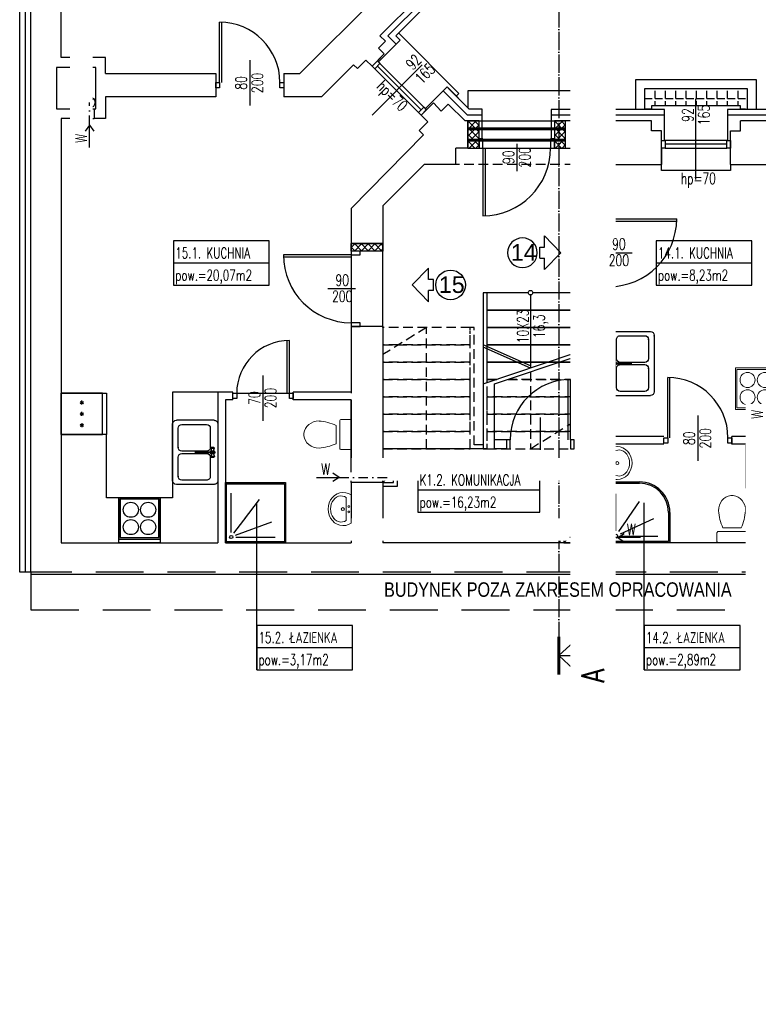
# Model space of a CAD drawing. Header units: inches. Extents: x -23201 to -18535, y -9985 to 4139.
# Tile 3 of 25: x -23187 to -22207, y -6056 to -4749. Entities that reach past the tile are written whole.
import ezdxf
from ezdxf.enums import TextEntityAlignment as Align

# ---------------------------------------------------------------- set-up
doc = ezdxf.new("R2010")
doc.units = ezdxf.units.IN
doc.header["$MEASUREMENT"] = 0
for name, pattern in [('ACAD_ISO02W100', [15, 12, -3]), ('ACAD_ISO04W100', [30, 24, -3, 0, -3]), ('DASHDOT', [25.4, 12.7, -6.35, 0, -6.35]), ('DASHED', [19.05, 12.7, -6.35])]:
    doc.linetypes.add(name, pattern=pattern)
doc.layers.get('0').update_dxf_attribs({"color": 252})
for name, color, linetype in [('01 sciana', 252, 'Continuous'), ('04_stolarka_cienka', 252, 'Continuous'), ('11_opisy_tekst', 252, 'Continuous'), ('3-OPISY_SZCZEGÓŁOWE', 252, 'Continuous'), ('___ramka', 252, 'Continuous'), ('__proj_docieplenie', 252, 'BATTING'), ('__proj_ściana', 252, 'Continuous'), ('__wyżej', 252, 'DASHED'), ('__ZAMUROWANIA', 252, 'Continuous'), ('_sciana', 252, 'Continuous'), ('_stolarka', 252, 'Continuous'), ('_szara', 252, 'Continuous'), ('_wypos', 252, 'Continuous'), ('detal', 252, 'Continuous'), ('opisy', 252, 'Continuous'), ('P_kominy', 252, 'Continuous'), ('P_linia przekroju', 252, 'Continuous'), ('P_opis', 252, 'Continuous'), ('P_rynny', 252, 'Continuous'), ('WYPOSAŻENIE', 252, 'Continuous')]:
    doc.layers.add(name, color=color, linetype=linetype)
doc.layers.add('_______PROJ ARANZ', color=252, linetype='Continuous', lineweight=20)
doc.styles.add('OPISY POM_50', font='simplex.shx', dxfattribs={"width": 0.7, "height": 0.13})
doc.styles.get("Standard").update_dxf_attribs({"font": 'arial.ttf'})
doc.linetypes.add('BATTING', pattern='A,0.00254,-2.54,[134,ltypeshp.shx,S=2.54,R=0,X=-2.54,Y=0],-5.08,[134,ltypeshp.shx,S=2.54,R=180,X=2.54,Y=0],-2.54', length=10.16254)

# ---------------------------------------------------------------- blocks, each defined once
blk = doc.blocks.new('A$C234A53C1')
at = {"layer": '11_opisy_tekst'}
for p, q in [((30.59, 27.78), (44.22, 13.89)), ((30.59, 27.78), (30.59, 18.39)), ((26.63, 18.39), (30.59, 18.39)), ((26.63, 18.39), (26.63, 9.39)), ((26.63, 9.39), (30.59, 9.39)), ((30.59, 0), (44.22, 13.89)), ((30.59, 9.39), (30.59, 0))]:
    blk.add_line(p, q, dxfattribs=at)
blk.add_circle((12.3, 13.89), 12.3, dxfattribs=at)
blk = doc.blocks.new('zw$DA6B')
at = {"layer": '_______PROJ ARANZ'}
blk.add_lwpolyline([(5, 55), (5, 0), (0, 0), (0, 55), (60, 55), (60, 0), (5, 0), (5, 0)], dxfattribs=at)
for points in [[(60, 55), (5, 55), (5, 0), (60, 0)], [(58, 53), (7, 53), (7, 2), (58, 2)]]:
    blk.add_lwpolyline(points, close=True, dxfattribs=at)
for centre in [(21, 39), (44, 39), (21, 16), (44, 16)]:
    blk.add_circle(centre, 10, dxfattribs=at)
blk = doc.blocks.new('A$C4C6A02B3')
at = {"lineweight": 13, "flags": 128}
blk.add_lwpolyline([(18, 42.7), (17.7, 46.4), (16.8, 50), (15.3, 53.3), (13.3, 56.3), (10.8, 58.8), (8, 60.7), (4.9, 62.1), (1.7, 62.8), (-1.7, 62.8), (-4.9, 62.1), (-8, 60.7), (-10.8, 58.8), (-13.3, 56.3), (-15.3, 53.3), (-16.8, 50), (-17.7, 46.4), (-18, 42.7)], dxfattribs=at)
at = {"lineweight": 13}
blk.add_lwpolyline([(-20, 2), (-20, 13.2, -0.414214), (-18, 15.2), (18, 15.2, -0.414214), (20, 13.2), (20, 2, -0.414214), (18, 0), (-18, 0, -0.414214)], format="xyb", close=True, dxfattribs=at)
blk.add_lwpolyline([(-12.2, 19.9), (12.2, 19.9)], dxfattribs=at)
for centre, start, end in [((49.8, 47.8), 184.3091, 204.2311), ((-49.8, 47.8), 335.7689, 355.6909)]:
    blk.add_arc(centre, 67.9, start, end, dxfattribs=at)
blk = doc.blocks.new('zw$246F')
for points in [[(45, 0), (0, 0), (0, 90), (90, 90), (90, 45)], [(45, 2), (2, 2), (2, 88), (88, 88), (88, 45)], [(13.3, 72.7), (35.9, 23.5)], [(13.3, 72.7), (35.9, 23.5)], [(16.6, 75.5), (61.2, 44.8)], [(16.6, 75.5), (61.2, 44.8)], [(18, 80), (72.2, 80)], [(18, 80), (72.2, 80)], [(10, 72), (10, 17.8)], [(10, 72), (10, 17.8)]]:
    blk.add_lwpolyline(points)
blk.add_circle((10, 80), 2.77)
blk.add_circle((10, 80), 2.77)
for radius in [43, 45]:
    blk.add_arc((45, 45), radius, 270, 0)
blk = doc.blocks.new('A$C401F7FFA')
at = {"lineweight": 13, "flags": 128}
for points in [[(23.5, 0), (25.8, -4.4), (27.2, -9.1), (27.6, -13.9), (27, -18.7), (25.3, -23.4), (22.7, -27.6), (19.3, -31.3), (15.2, -34.4), (10.5, -36.6), (5.4, -38), (0.1, -38.5), (-5.2, -38), (-10.3, -36.6), (-15, -34.4), (-19.2, -31.3), (-22.6, -27.6), (-25.2, -23.4), (-26.8, -18.7), (-27.4, -13.9), (-27.1, -9.1), (-25.7, -4.4), (-23.3, 0)], [(19.2, -8.4), (20.8, -11.4), (21.7, -14.6), (21.8, -17.9), (21.2, -21.2), (19.8, -24.3), (17.7, -27.2), (15, -29.6), (11.8, -31.6), (8.1, -33.1), (4.2, -34.1), (0.2, -34.4), (-3.9, -34.1), (-7.8, -33.1), (-11.4, -31.6), (-14.6, -29.6), (-17.3, -27.2), (-19.4, -24.3), (-20.8, -21.2), (-21.5, -17.9), (-21.3, -14.6), (-20.5, -11.4), (-18.9, -8.4)]]:
    blk.add_lwpolyline(points, dxfattribs=at)
at = {"lineweight": 13}
for points in [[(23.5, 0), (-23.3, 0)], [(19.2, -8.4), (-18.9, -8.4)]]:
    blk.add_lwpolyline(points, dxfattribs=at)
for centre, radius in [((-4.8, -4), 1.56), ((0, -13.9), 2.54), ((4.1, -4), 1.56)]:
    blk.add_circle(centre, radius, dxfattribs=at)
blk = doc.blocks.new('zw$2181')
at = {"layer": '_wypos'}
for points in [[(0, 0), (0, 80), (80, 80), (80, 0)], [(1.6, 1.6), (1.6, 78.4), (78.4, 78.4), (78.4, 1.6)]]:
    blk.add_lwpolyline(points, close=True, dxfattribs=at)
at = {"layer": 'WYPOSAŻENIE'}
for points in [[(7.8, 14), (7.8, 66.1)], [(7.8, 14), (7.8, 66.1)], [(11.3, 12.9), (45.2, 57.6)], [(11.3, 12.9), (45.2, 57.6)], [(13.4, 10.4), (61.7, 27.9)], [(13.4, 10.4), (61.7, 27.9)], [(14, 7.8), (66.1, 7.8)], [(14, 7.8), (66.1, 7.8)]]:
    blk.add_lwpolyline(points, dxfattribs=at)
blk.add_circle((7.8, 7.8), 2.15, dxfattribs=at)
blk.add_circle((7.8, 7.8), 2.15, dxfattribs=at)
blk = doc.blocks.new('zlew')
at = {"linetype": 'Continuous'}
for p, q in [((2474.8, -3771.2), (2474.8, -3846.2)), ((2479.8, -3766.2), (2529.8, -3766.2)), ((2522.5, -3771.7), (2489.8, -3771.7)), ((2534.8, -3846.2), (2534.8, -3771.2)), ((2484.8, -3776.7), (2484.8, -3802.2)), ((2527.5, -3802.2), (2527.5, -3776.7)), ((2480.3, -3801.9), (2480, -3802.1)), ((2480.8, -3801.7), (2480.3, -3801.9)), ((2481.5, -3801.7), (2480.8, -3801.7)), ((2482.2, -3801.7), (2481.5, -3801.7)), ((2482.8, -3801.7), (2482.2, -3801.7)), ((2483.4, -3801.9), (2482.8, -3801.7)), ((2483.7, -3802.1), (2483.4, -3801.9)), ((2479.6, -3802.6), (2479.4, -3802.9)), ((2479.4, -3802.9), (2479.6, -3803.2)), ((2480.6, -3806.6), (2479.4, -3802.9)), ((2480.6, -3810.7), (2479.4, -3814.4)), ((2479.6, -3814.1), (2479.4, -3814.4)), ((2479.4, -3814.4), (2479.6, -3814.7)), ((2479.6, -3802.6), (2480, -3802.1)), ((2479.6, -3803.2), (2480, -3803.4)), ((2480, -3813.9), (2479.6, -3814.1)), ((2479.6, -3814.7), (2480, -3815.2)), ((2480, -3802.1), (2479.8, -3802.3)), ((2479.8, -3802.3), (2480, -3802.6)), ((2480, -3814.7), (2479.8, -3815)), ((2479.8, -3815), (2480, -3815.2)), ((2480, -3802.6), (2480.3, -3802.8)), ((2480, -3803.4), (2480.6, -3803.6)), ((2480.6, -3813.7), (2480, -3813.9)), ((2480.3, -3814.5), (2480, -3814.7)), ((2480.2, -3808.1), (2480.1, -3808.7)), ((2480.1, -3808.7), (2480.2, -3809.2)), ((2480.5, -3807.6), (2480.2, -3808.1)), ((2480.3, -3808.1), (2480.2, -3808.7)), ((2480.2, -3808.7), (2480.3, -3809.2)), ((2480.2, -3809.2), (2480.5, -3809.7)), ((2480.3, -3802.8), (2480.8, -3802.9)), ((2480.6, -3807.6), (2480.3, -3808.1)), ((2480.3, -3809.2), (2480.6, -3809.7)), ((2480.8, -3814.4), (2480.3, -3814.5)), ((2481, -3807.2), (2480.5, -3807.6)), ((2480.5, -3809.7), (2481, -3810.1)), ((2480.6, -3803.6), (2481.4, -3803.7)), ((2481, -3807.3), (2480.6, -3807.6)), ((2480.6, -3809.7), (2481, -3810)), ((2481.4, -3813.6), (2480.6, -3813.7)), ((2480.8, -3802.9), (2481.5, -3803)), ((2480.9, -3808.3), (2480.8, -3808.7)), ((2480.8, -3808.7), (2480.9, -3809)), ((2481.5, -3814.3), (2480.8, -3814.4)), ((2481.1, -3808), (2480.9, -3808.3)), ((2480.9, -3809), (2481.1, -3809.3)), ((2481.5, -3807), (2481, -3807.2)), ((2481.6, -3807.1), (2481, -3807.3)), ((2481.1, -3808.4), (2481, -3808.7)), ((2481, -3808.7), (2481.1, -3808.9)), ((2481, -3810), (2481.6, -3810.2)), ((2481, -3810.1), (2481.5, -3810.3)), ((2481.3, -3807.8), (2481.1, -3808)), ((2481.2, -3808.1), (2481.1, -3808.4)), ((2481.1, -3808.9), (2481.2, -3809.2)), ((2481.1, -3809.3), (2481.3, -3809.5)), ((2481.4, -3808), (2481.2, -3808.1)), ((2481.2, -3809.2), (2481.4, -3809.3)), ((2481.7, -3807.7), (2481.3, -3807.8)), ((2481.3, -3809.5), (2481.7, -3809.6)), ((2481.4, -3803.7), (2482.2, -3803.7)), ((2481.7, -3807.9), (2481.4, -3808)), ((2481.4, -3809.3), (2481.7, -3809.4)), ((2482.2, -3813.6), (2481.4, -3813.6)), ((2481.5, -3803), (2482.2, -3803)), ((2482.1, -3807), (2481.5, -3807)), ((2481.5, -3810.3), (2482.1, -3810.3)), ((2482.2, -3814.3), (2481.5, -3814.3)), ((2482.1, -3807.1), (2481.6, -3807.1)), ((2481.6, -3810.2), (2482.1, -3810.2)), ((2482, -3807.7), (2481.7, -3807.7)), ((2502.4, -3807.9), (2481.7, -3807.9)), ((2481.7, -3809.4), (2502.4, -3809.4)), ((2481.7, -3809.6), (2482, -3809.6)), ((2482.3, -3807.8), (2482, -3807.7)), ((2482, -3809.6), (2482.3, -3809.5)), ((2482.7, -3807.2), (2482.1, -3807)), ((2482.6, -3807.3), (2482.1, -3807.1)), ((2482.1, -3810.2), (2482.6, -3810)), ((2482.1, -3810.3), (2482.7, -3810.1)), ((2482.2, -3803), (2482.8, -3802.9)), ((2482.2, -3803.7), (2483, -3803.6)), ((2483, -3813.7), (2482.2, -3813.6)), ((2482.8, -3814.4), (2482.2, -3814.3)), ((2482.4, -3807.9), (2482.3, -3807.8)), ((2482.3, -3809.5), (2482.4, -3809.4)), ((2483.1, -3807.6), (2482.6, -3807.3)), ((2482.6, -3810), (2483.1, -3809.7)), ((2483.1, -3807.6), (2482.7, -3807.2)), ((2482.7, -3810.1), (2483.1, -3809.7)), ((2482.8, -3802.9), (2483.4, -3802.8)), ((2483.4, -3814.5), (2482.8, -3814.4)), ((2483, -3806.6), (2484.2, -3802.9)), ((2483, -3803.6), (2483.7, -3803.4)), ((2483, -3810.7), (2484.2, -3814.4)), ((2483.7, -3813.9), (2483, -3813.7)), ((2483.3, -3807.9), (2483.1, -3807.6)), ((2483.2, -3807.9), (2483.1, -3807.6)), ((2483.1, -3809.7), (2483.3, -3809.4)), ((2483.1, -3809.7), (2483.2, -3809.4)), ((2483.4, -3802.8), (2483.7, -3802.6)), ((2483.7, -3814.7), (2483.4, -3814.5)), ((2483.8, -3802.3), (2483.7, -3802.1)), ((2484.1, -3802.6), (2483.7, -3802.1)), ((2483.7, -3802.6), (2483.8, -3802.3)), ((2483.7, -3803.4), (2484.1, -3803.2)), ((2484.1, -3814.1), (2483.7, -3813.9)), ((2483.8, -3815), (2483.7, -3814.7)), ((2484.1, -3814.7), (2483.7, -3815.2)), ((2483.7, -3815.2), (2483.8, -3815)), ((2484.2, -3802.9), (2484.1, -3802.6)), ((2484.1, -3803.2), (2484.2, -3802.9)), ((2484.2, -3814.4), (2484.1, -3814.1)), ((2484.1, -3814.7), (2484.2, -3814.4)), ((2489.8, -3807.2), (2522.5, -3807.2)), ((2522.5, -3810.2), (2489.8, -3810.2)), ((2502.6, -3807.7), (2502.4, -3807.9)), ((2502.4, -3809.4), (2502.6, -3809.6)), ((2502.9, -3807.6), (2502.6, -3807.7)), ((2502.6, -3809.6), (2502.9, -3809.7)), ((2503.3, -3807.6), (2502.9, -3807.6)), ((2502.9, -3809.7), (2503.3, -3809.7)), ((2503.7, -3807.7), (2503.3, -3807.6)), ((2503.7, -3807.7), (2503.3, -3807.6)), ((2503.3, -3809.7), (2503.7, -3809.6)), ((2503.7, -3809.6), (2503.3, -3809.7)), ((2504, -3807.8), (2503.7, -3807.7)), ((2503.9, -3807.9), (2503.7, -3807.7)), ((2503.7, -3809.6), (2503.9, -3809.4)), ((2503.7, -3809.6), (2504, -3809.5)), ((2504.1, -3808.3), (2503.9, -3807.9)), ((2503.9, -3809.4), (2504.1, -3809)), ((2504.3, -3808), (2504, -3807.8)), ((2504, -3809.5), (2504.3, -3809.3)), ((2504.2, -3808.7), (2504.1, -3808.3)), ((2504.1, -3809), (2504.2, -3808.7)), ((2504.4, -3808.3), (2504.3, -3808)), ((2504.3, -3809.3), (2504.4, -3809)), ((2504.5, -3808.7), (2504.4, -3808.3)), ((2504.4, -3809), (2504.5, -3808.7)), ((2480, -3815.2), (2480.3, -3815.4)), ((2480.3, -3815.4), (2480.8, -3815.6)), ((2480.8, -3815.6), (2481.5, -3815.6)), ((2481.5, -3815.6), (2482.2, -3815.6)), ((2482.2, -3815.6), (2482.8, -3815.6)), ((2482.8, -3815.6), (2483.4, -3815.4)), ((2483.4, -3815.4), (2483.7, -3815.2)), ((2484.8, -3815.2), (2484.8, -3840.6)), ((2527.5, -3840.6), (2527.5, -3815.2)), ((2479.8, -3851.2), (2529.8, -3851.2)), ((2489.8, -3845.6), (2522.5, -3845.6))]:
    blk.add_line(p, q, dxfattribs=at)
for centre, major_axis, start_param, end_param in [((2479.8, -3771.2), (0, 5), 6.283185, 7.853982), ((2489.8, -3776.7), (0, 5), 0, 1.570796), ((2522.5, -3776.7), (0, 5), 4.712389, 6.283185), ((2529.8, -3771.2), (0, 5), 4.712389, 6.283185), ((2481.8, -3808.7), (0, 3), 0.488282, 2.65331), ((2481.8, -3808.7), (0, 3), 4.978121, 5.794903), ((2481.8, -3808.7), (0, 3), 3.629875, 4.446657), ((2489.8, -3802.2), (0, 5), 1.570796, 3.141593), ((2489.8, -3815.2), (0, 5), 0, 1.570796), ((2522.5, -3802.2), (0, 5), 3.141593, 4.712389), ((2522.5, -3815.2), (0, 5), 4.712389, 6.283185), ((2489.8, -3840.6), (0, 5), 1.570796, 3.141593), ((2522.5, -3840.6), (0, 5), 3.141593, 4.712389), ((2479.8, -3846.2), (0, 5), 1.570796, 3.141593), ((2529.8, -3846.2), (0, 5), 3.141593, 4.712389)]:
    blk.add_ellipse(centre, major_axis=major_axis, ratio=1, start_param=start_param, end_param=end_param, dxfattribs=at)
for p in [(2527.5, -3802.2), (2527.5, -3840.6), (2534.8, -3845.6)]:
    blk.add_point(p, dxfattribs=at)
blk = doc.blocks.new('zw$510D')
at = {"layer": 'WYPOSAŻENIE'}
blk.add_lwpolyline([(55, 0), (55, 55), (60, 55), (60, 0), (0, 0), (0, 55), (55, 55), (55, 55)], dxfattribs=at)
for points in [[(0, 0), (55, 0), (55, 55), (0, 55)], [(2, 2), (53, 2), (53, 53), (2, 53)]]:
    blk.add_lwpolyline(points, close=True, dxfattribs=at)
for centre in [(16, 39), (39, 39), (16, 16), (39, 16)]:
    blk.add_circle(centre, 10, dxfattribs=at)
blk = doc.blocks.new('zw$5006')
at = {"layer": 'WYPOSAŻENIE'}
for p, q in [((15, 32.5), (10, 32.5)), ((13.8, 34.7), (11.2, 30.3)), ((11.2, 34.7), (13.8, 30.3)), ((25, 32.5), (30, 32.5)), ((26.2, 34.7), (28.8, 30.3)), ((28.8, 34.7), (26.2, 30.3)), ((40, 32.5), (45, 32.5)), ((41.2, 34.7), (43.8, 30.3)), ((43.8, 34.7), (41.2, 30.3))]:
    blk.add_line(p, q, dxfattribs=at)
blk.add_lwpolyline([(0, 5), (55, 5), (55, 0), (0, 0), (0, 60), (55, 60), (55, 5), (55, 5)], dxfattribs=at)
blk.add_lwpolyline([(0, 60), (0, 5), (55, 5), (55, 60)], close=True, dxfattribs=at)

msp = doc.modelspace()

# ---------------------------------------------------------------- hatches: boundary and pattern name
at = {"layer": '__ZAMUROWANIA'}
h = msp.add_hatch(dxfattribs=at)
h.set_pattern_fill('ANSI37', color=256, scale=50, style=0)
h.paths.add_polyline_path([(-22747.1, -5046.4), (-22705.1, -5046.4), (-22705.1, -5056.4), (-22747.1, -5056.4)])
at = {"layer": '_szara', "linetype": 'Continuous'}
h = msp.add_hatch(dxfattribs=at)
h.set_pattern_fill('ANGLE', color=256, scale=50)
h.set_pattern_definition([(0, (0, 0), (0, 13.75), [10, -3.75]), (90, (0, 0), (-13.75, 8e-16), [10, -3.75])])
h.paths.add_polyline_path([(-22348.5, -4868.6), (-22348.5, -4863.6), (-22289.5, -4863.6), (-22230.5, -4863.6), (-22230.5, -4868.6), (-22221.5, -4868.6), (-22221.5, -4840.6), (-22357.5, -4840.6), (-22357.5, -4868.6)])
h.paths.add_polyline_path([(-22039, -4863.6), (-21971, -4863.6), (-21971, -4840.6), (-22107, -4840.6), (-22107, -4863.6)])

# ---------------------------------------------------------------- linework, layer by layer
at = {"layer": '01 sciana'}
for p, q in [((-23172.1, -5482.6), (-23172.1, -4328.6)), ((-23132.1, -4799.6), (-23132.1, -4371.6)), ((-22712.1, -4717.6), (-22815.1, -4820.6)), ((-22658.1, -4720), (-22708.9, -4770.7)), ((-22708.9, -4770.7), (-22701.7, -4777.9)), ((-22719.5, -4811), (-22703.2, -4794.8)), ((-23073.1, -4799.6), (-23132.1, -4799.6)), ((-23073.1, -4820.6), (-23073.1, -4799.6)), ((-22727.6, -4802.9), (-22738.9, -4814.2)), ((-22719.5, -4811), (-22727.6, -4802.9)), ((-23073.1, -4820.6), (-22926.7, -4820.6)), ((-22926.7, -4820.6), (-22926.7, -4851.6)), ((-22836.7, -4820.6), (-22815.1, -4820.6)), ((-22836.7, -4820.6), (-22836.7, -4851.6)), ((-22744.1, -4809), (-22786.7, -4851.6)), ((-22738.9, -4814.2), (-22744.1, -4809)), ((-22926.7, -4851.6), (-23073.1, -4851.6)), ((-23073.1, -4851.6), (-23073.1, -4880.6)), ((-22786.7, -4851.6), (-22836.7, -4851.6)), ((-22654.4, -4876.1), (-22638.1, -4859.8)), ((-23138.1, -4867.6), (-23101.1, -4867.6)), ((-23088.1, -4867.6), (-23086.1, -4867.6)), ((-22618.3, -4861.3), (-22596, -4883.6)), ((-23132.1, -4880.6), (-23132.1, -5443.6)), ((-23101.1, -4880.6), (-23132.1, -4880.6)), ((-23073.1, -4880.6), (-23088.1, -4880.6)), ((-22654.4, -4876.1), (-22645.6, -4884.9)), ((-22592.5, -4919.6), (-22592.5, -4883.6)), ((-22462.5, -4919.6), (-22462.5, -4883.6)), ((-22335.5, -4919.6), (-22335.5, -4896.6)), ((-22243.5, -4919.6), (-22243.5, -4896.6)), ((-22608.1, -4941.6), (-22608.1, -4919.6)), ((-22592.5, -4919.6), (-22608.1, -4919.6)), ((-22608.1, -4941.6), (-22608.1, -4922.6)), ((-22462.5, -4919.6), (-22451.1, -4919.6)), ((-22451.1, -4928.6), (-22451.1, -4919.6)), ((-22451.1, -4919.6), (-22451.1, -4928.6)), ((-22335.5, -4941.6), (-22335.5, -4919.6)), ((-22335.5, -4919.6), (-22335.5, -4941.6)), ((-22335.5, -4922.6), (-22335.5, -4922.6)), ((-22243.5, -4941.6), (-22243.5, -4919.6)), ((-22451.1, -4928.6), (-22451.1, -4928.6)), ((-22705.1, -5023.4), (-22705.1, -5031.4)), ((-22904.1, -5253.6), (-22904.1, -5243.6)), ((-22824.1, -5253.6), (-22824.1, -5243.6)), ((-23132.1, -5443.6), (-22924.1, -5443.6)), ((-22914.1, -5443.6), (-22747.1, -5443.6)), ((-22747.1, -5443.6), (-22747.1, -5443.6)), ((-22747.1, -5443.6), (-22747.1, -5443.6)), ((-22451.1, -5443.6), (-22705.1, -5443.6)), ((-21689.1, -5485.6), (-23172.1, -5485.6))]:
    msp.add_line(p, q, dxfattribs=at)
for points in [[(-22712.4, -4804), (-22703.2, -4794.8), (-22710.9, -4787.1), (-22701.7, -4777.9)], [(-23088.1, -4867.6), (-23086.1, -4867.6), (-23086.1, -4812.6), (-23138.1, -4812.6), (-23138.1, -4867.6), (-23101.1, -4867.6)], [(-22647.3, -4869), (-22638.1, -4859.8), (-22627.5, -4870.5), (-22618.3, -4861.3)], [(-23101.1, -4867.6), (-23101.1, -4880.6)], [(-23088.1, -4867.6), (-23088.1, -4880.6)], [(-22645.6, -4884.9), (-22656.9, -4896.3), (-22651.1, -4902.1), (-22747.1, -4999.7), (-22747.1, -5046.4)], [(-22592.5, -4883.6), (-22596, -4883.6)], [(-22348.5, -4883.6), (-22462.5, -4883.6)], [(-22335.5, -4909.6), (-22335.5, -4896.6), (-22348.5, -4896.6), (-22348.5, -4883.6)], [(-22243.5, -4909.6), (-22243.5, -4896.6), (-22230.5, -4896.6), (-22230.5, -4883.6)], [(-22112.5, -4883.6), (-22230.5, -4883.6)], [(-22451.1, -4928.6), (-22451.1, -5008.6)], [(-22608.1, -4941.6), (-22650.4, -4941.6), (-22705.1, -4996.2), (-22705.1, -5046.4)], [(-22608.1, -4941.6), (-22608.1, -4941.6)], [(-22405.1, -5008.6), (-22405.1, -4941.6), (-22335.5, -4941.6)], [(-22243.5, -4941.6), (-22177.1, -4941.6), (-22177.1, -5109.6)], [(-22405.1, -5008.6), (-22451.1, -5008.6)], [(-22705.1, -5046.4), (-22747.1, -5046.4)], [(-22451.1, -5108.6), (-22451.1, -5429.6)], [(-22405.1, -5108.6), (-22451.1, -5108.6)], [(-22405.1, -5302.6), (-22405.1, -5108.6)], [(-22747.1, -5156.4), (-22747.1, -5243.6), (-22824.1, -5243.6)], [(-22747.1, -5156.4), (-22747.1, -5244.8)], [(-22705.1, -5156.4), (-22747.1, -5156.4)], [(-22705.1, -5156.4), (-22705.1, -5349.6)], [(-22572.1, -5232.7), (-22451.1, -5192)], [(-22557.1, -5232.6), (-22451.1, -5197)], [(-22572.1, -5232.7), (-22572.1, -5318.6), (-22557.1, -5318.6), (-22557.1, -5306.6), (-22557.1, -5232.6)], [(-22747.1, -5253.6), (-22747.1, -5349.6)], [(-22242.1, -5312.6), (-22242.1, -5302.6)], [(-22204.1, -5302.6), (-22242.1, -5302.6)], [(-22541.1, -5306.6), (-22557.1, -5306.6)], [(-22541.1, -5306.6), (-22541.1, -5318.6), (-22557.1, -5318.6)], [(-22405.1, -5429.6), (-22405.1, -5312.6)], [(-22405.1, -5429.6), (-22405.1, -5312.6)], [(-22204.1, -5312.6), (-22242.1, -5312.6)], [(-22705.1, -5349.6), (-22747.1, -5349.6)], [(-22705.1, -5363.6), (-22747.1, -5363.6)], [(-22747.1, -5363.6), (-22747.1, -5443.6), (-22747.1, -5443.6)], [(-22705.1, -5363.6), (-22705.1, -5443.6)], [(-22747.1, -5443.6), (-22747.1, -5443.6), (-22747.1, -5443.6)], [(-22191.1, -5443.6), (-22405.1, -5443.6)]]:
    msp.add_lwpolyline(points, dxfattribs=at)
at = {"layer": '04_stolarka_cienka'}
for p, q in [((-22650.9, -4865.5), (-22708.9, -4807.5)), ((-22719.4, -4876), (-22652.8, -4809.4)), ((-22715.9, -4814.6), (-22658, -4872.6)), ((-22654.4, -4869), (-22712.4, -4811)), ((-22289.5, -4961.3), (-22289.5, -4854.2)), ((-22248.5, -4909.6), (-22330.5, -4909.6)), ((-22587.5, -4919.6), (-22467.5, -4919.6)), ((-22248.5, -4914.6), (-22330.5, -4914.6)), ((-22330.5, -4919.6), (-22248.5, -4919.6))]:
    msp.add_line(p, q, dxfattribs=at)
for points in [[(-22607.7, -4850.8), (-22604.2, -4847.2), (-22684.1, -4767.2), (-22684.1, -4767.2)], [(-22230.5, -4868.6), (-22230.5, -4863.6), (-22348.5, -4863.6), (-22348.5, -4868.6)], [(-22590.5, -4883.6), (-22464.5, -4883.6)], [(-22243.5, -4941.6), (-22243.5, -4949.6), (-22335.5, -4949.6), (-22335.5, -4941.6)]]:
    msp.add_lwpolyline(points, dxfattribs=at)
for points in [[(-22712.4, -4804), (-22708.9, -4807.5), (-22715.9, -4814.6), (-22719.5, -4811)], [(-22650.9, -4865.5), (-22647.4, -4869), (-22654.4, -4876.1), (-22658, -4872.6)], [(-22335.5, -4909.6), (-22330.5, -4909.6), (-22330.5, -4919.6), (-22335.5, -4919.6)], [(-22248.5, -4909.6), (-22243.5, -4909.6), (-22243.5, -4919.6), (-22248.5, -4919.6)]]:
    msp.add_lwpolyline(points, close=True, dxfattribs=at)
at = {"layer": '__proj_docieplenie', "linetype": 'Continuous'}
for points in [[(-23172.1, -5482.6), (-23187.1, -5482.6), (-23187.1, -4328.6), (-23187.1, -4313.6), (-22658.1, -4313.6), (-22643.1, -4313.6), (-22643.1, -4418.6), (-22643.1, -4427.6), (-22684.1, -4427.6), (-22684.1, -4423.6)], [(-22643.1, -4685.6), (-22643.1, -4726.2), (-22687.7, -4770.7)], [(-22643.1, -4685.6), (-22643.1, -4726.2), (-22687.7, -4770.7), (-22682, -4776.4)], [(-22712.4, -4804), (-22711, -4805.4), (-22682, -4776.4)], [(-22710.9, -4805.5), (-22711, -4805.4), (-22682, -4776.4)], [(-22687.7, -4770.7), (-22682, -4776.4)], [(-22647.3, -4869), (-22648.8, -4867.6), (-22619.8, -4838.6)], [(-22590.5, -4867.9), (-22619.8, -4838.6)], [(-22590.5, -4867.9), (-22618.3, -4840.1)], [(-22573.5, -4867.9), (-22590.5, -4867.9)], [(-22577.5, -4907.6), (-22573.5, -4907.6), (-22573.5, -4883.6), (-22573.5, -4867.9), (-22573.5, -4867.9)], [(-22099.5, -4909.6), (-22095.5, -4909.6), (-22095.5, -4868.6), (-22243.5, -4868.6), (-22247.5, -4868.6), (-22247.5, -4909.6), (-22243.5, -4909.6)], [(-22573.5, -4876.1), (-22592.9, -4876.1)]]:
    msp.add_lwpolyline(points, dxfattribs=at)
at = {"layer": '__proj_docieplenie', "ltscale": 0.7}
for points in [[(-23179.6, -5482.6), (-23179.6, -4328.6), (-23179.6, -4321.1), (-22658.1, -4321.1), (-22650.6, -4321.1), (-22650.6, -4427.6)], [(-22650.6, -4685.6), (-22650.6, -4723.1), (-22698.3, -4770.7), (-22687.3, -4781.7)], [(-22592.9, -4876.1), (-22625.1, -4843.9)], [(-22095.5, -4876.1), (-22247.5, -4876.1)]]:
    msp.add_lwpolyline(points, dxfattribs=at)
at = {"layer": '__proj_ściana'}
msp.add_lwpolyline([(-23099.9, -4864.4), (-23089.3, -4853.8)], dxfattribs=at)
msp.add_circle((-23094.6, -4859.1), 7.5, dxfattribs=at)
at = {"layer": '__wyżej'}
msp.add_line((-22451.1, -4941.6), (-22608.1, -4941.6), dxfattribs=at)
for points in [[(-22705.1, -5180.6), (-22589.1, -5180.6), (-22589.1, -5157.6), (-22705.1, -5157.6)], [(-22647.1, -5318.6), (-22647.1, -5157.6), (-22705.1, -5193.8)], [(-22572.1, -5232.7), (-22572.1, -5313.6), (-22584.1, -5313.6), (-22584.1, -5313.6), (-22584.1, -5157.6), (-22589.1, -5157.6)], [(-22567.1, -5236), (-22567.1, -5318.6), (-22589.1, -5318.6), (-22589.1, -5162.6)], [(-22705.1, -5203.6), (-22589.1, -5203.6), (-22589.1, -5180.6), (-22705.1, -5180.6)], [(-22705.1, -5226.6), (-22589.1, -5226.6), (-22589.1, -5203.6), (-22705.1, -5203.6)], [(-22509.1, -5216.5), (-22509.1, -5318.6), (-22451.1, -5282.3)], [(-22705.1, -5249.6), (-22589.1, -5249.6), (-22589.1, -5226.6), (-22705.1, -5226.6)], [(-22567.1, -5236), (-22567.1, -5249.6), (-22451.1, -5249.6)], [(-22539, -5226.6), (-22451.1, -5226.6)], [(-22451.1, -5226.6), (-22539, -5226.6)], [(-22705.1, -5272.6), (-22589.1, -5272.6), (-22589.1, -5249.6), (-22705.1, -5249.6)], [(-22451.1, -5249.6), (-22567.1, -5249.6), (-22567.1, -5272.6), (-22451.1, -5272.6)], [(-22705.1, -5295.6), (-22589.1, -5295.6), (-22589.1, -5272.6), (-22705.1, -5272.6)], [(-22451.1, -5272.6), (-22567.1, -5272.6), (-22567.1, -5295.6), (-22451.1, -5295.6)], [(-22705.1, -5318.6), (-22589.1, -5318.6), (-22589.1, -5295.6), (-22705.1, -5295.6)], [(-22451.1, -5295.6), (-22567.1, -5295.6), (-22567.1, -5318.6), (-22451.1, -5318.6)]]:
    msp.add_lwpolyline(points, dxfattribs=at)
at = {"layer": '__wyżej', "ltscale": 5}
msp.add_lwpolyline([(-21689.1, -5532.6), (-21689.1, -5482.6), (-23172.1, -5482.6), (-23172.1, -5532.6), (-21689.1, -5532.6)], dxfattribs=at)
at = {"layer": '__ZAMUROWANIA'}
for points in [[(-22592.5, -4919.6), (-22577.5, -4919.6), (-22577.5, -4883.6), (-22592.5, -4883.6)], [(-22592.5, -4919.6), (-22577.5, -4919.6), (-22577.5, -4883.6), (-22592.5, -4883.6)], [(-22747.1, -5046.4), (-22705.1, -5046.4), (-22705.1, -5056.4), (-22747.1, -5056.4)]]:
    msp.add_lwpolyline(points, close=True, dxfattribs=at)
at = {"layer": '_stolarka'}
for p, q in [((-22921.7, -4832.6), (-22921.7, -4752.6)), ((-22918.7, -4832.6), (-22918.7, -4752.6)), ((-22881.7, -4803.2), (-22881.7, -4863.2)), ((-22572.5, -4919.6), (-22572.5, -5009.6)), ((-22569.5, -4919.6), (-22569.5, -5009.5)), ((-22527.5, -4913.9), (-22527.5, -4950.5)), ((-22451.1, -5008.6), (-22451.1, -5108.6)), ((-22405.1, -5008.6), (-22405.1, -5108.6)), ((-22747.1, -5046.4), (-22747.1, -5156.4)), ((-22705.1, -5157.6), (-22705.1, -5046.4)), ((-22747.1, -5061.4), (-22837.1, -5061.4)), ((-22747.1, -5064.4), (-22837, -5064.4)), ((-22741.4, -5106.4), (-22778, -5106.4)), ((-22832.1, -5245.1), (-22832.1, -5175.1)), ((-22829.1, -5245.1), (-22829.1, -5175.1)), ((-22509.1, -5208.5), (-22572.1, -5180.8)), ((-22509.1, -5211.5), (-22572.1, -5183.8)), ((-22864.1, -5281.4), (-22864.1, -5221.4)), ((-22327.1, -5304.1), (-22327.1, -5224.1)), ((-22324.1, -5304.1), (-22324.1, -5224.1)), ((-22899.1, -5245.1), (-22829.1, -5245.1)), ((-22496.1, -5277.2), (-22496.1, -5320.2))]:
    msp.add_line(p, q, dxfattribs=at)
at = {"layer": '_stolarka', "flags": 128}
for points in [[(-22926.7, -4832.6), (-22921.7, -4832.6), (-22921.7, -4839.6), (-22926.7, -4839.6), (-22926.7, -4832.6)], [(-22841.7, -4832.6), (-22836.7, -4832.6), (-22836.7, -4839.6), (-22841.7, -4839.6), (-22841.7, -4832.6)], [(-22577.5, -4919.6), (-22572.5, -4919.6), (-22572.5, -4907.6), (-22577.5, -4907.6), (-22577.5, -4919.6)], [(-22482.5, -4919.6), (-22477.5, -4919.6), (-22477.5, -4907.6), (-22482.5, -4907.6), (-22482.5, -4919.6)], [(-22747.1, -5056.4), (-22747.1, -5061.4), (-22735.1, -5061.4), (-22735.1, -5056.4), (-22747.1, -5056.4)], [(-22747.1, -5151.4), (-22747.1, -5156.4), (-22735.1, -5156.4), (-22735.1, -5151.4), (-22747.1, -5151.4)], [(-22899.1, -5252.1), (-22904.1, -5252.1), (-22904.1, -5245.1), (-22899.1, -5245.1), (-22899.1, -5252.1)], [(-22824.1, -5252.1), (-22829.1, -5252.1), (-22829.1, -5245.1), (-22824.1, -5245.1), (-22824.1, -5252.1)], [(-22332.1, -5304.1), (-22327.1, -5304.1), (-22327.1, -5311.1), (-22332.1, -5311.1), (-22332.1, -5304.1)], [(-22247.1, -5304.1), (-22242.1, -5304.1), (-22242.1, -5311.1), (-22247.1, -5311.1), (-22247.1, -5304.1)], [(-22536.1, -5306.6), (-22541.1, -5306.6), (-22541.1, -5318.6), (-22536.1, -5318.6), (-22536.1, -5306.6)]]:
    msp.add_lwpolyline(points, dxfattribs=at)
at = {"layer": '_stolarka'}
for points in [[(-22567.1, -5111.6), (-22572.1, -5111.6), (-22572.1, -5232.7)], [(-22512.1, -5111.6), (-22567.1, -5111.6), (-22567.1, -5134.6), (-22451.1, -5134.6)], [(-22567.1, -5116.6), (-22567.1, -5231)], [(-22509.1, -5114.6), (-22509.1, -5211.5)], [(-22451.1, -5111.6), (-22506.1, -5111.6)], [(-22451.1, -5134.6), (-22567.1, -5134.6), (-22567.1, -5157.6), (-22451.1, -5157.6)], [(-22451.1, -5157.6), (-22567.1, -5157.6), (-22567.1, -5180.6), (-22451.1, -5180.6)], [(-22451.1, -5180.6), (-22567.1, -5180.6), (-22567.1, -5203.6), (-22451.1, -5203.6)], [(-22451.1, -5203.6), (-22567.1, -5203.6), (-22567.1, -5226.6), (-22553.9, -5226.6)], [(-22553.9, -5226.6), (-22567.1, -5226.6), (-22567.1, -5231)]]:
    msp.add_lwpolyline(points, dxfattribs=at)
msp.add_circle((-22509.1, -5111.6), 3, dxfattribs=at)
for centre, radius, start, end in [((-22921.7, -4832.6), 80, 0, 90), ((-22572.5, -4919.6), 90, 270, 0), ((-22747.1, -5061.4), 90, 180, 270), ((-22829.1, -5245.1), 70, 90, 180), ((-22327.1, -5304.1), 80, 0, 90)]:
    msp.add_arc(centre, radius, start, end, dxfattribs=at)
at = {"layer": '_wypos'}
msp.add_lwpolyline([(-22924.1, -5243.6), (-22984.1, -5243.6), (-22984.1, -5383.6), (-22984.1, -5383.6), (-23072.1, -5383.6), (-23072.1, -5383.6), (-23072.1, -5299.8), (-23132.1, -5299.8)], dxfattribs=at)
at = {"layer": 'detal'}
msp.add_lwpolyline([(-22572.1, -5318.6), (-22705.1, -5318.6)], dxfattribs=at)
at = {"layer": 'opisy'}
for p, q in [((-22983, -5072.1), (-22855.8, -5072.1)), ((-22342.4, -5072.1), (-22215.2, -5072.1)), ((-22658.8, -5373.3), (-22496.6, -5373.3)), ((-22872.5, -5582.4), (-22745.3, -5582.4)), ((-22358.3, -5582.4), (-22231.1, -5582.4))]:
    msp.add_line(p, q, dxfattribs=at)
for points in [[(-22983, -5101.5), (-22855.8, -5101.5), (-22855.8, -5042.7), (-22983, -5042.7)], [(-22342.4, -5101.5), (-22215.2, -5101.5), (-22215.2, -5042.7), (-22342.4, -5042.7)], [(-22658.8, -5402.7), (-22496.6, -5402.7), (-22496.6, -5343.9), (-22658.8, -5343.9)], [(-22872.5, -5611.9), (-22745.3, -5611.9), (-22745.3, -5553), (-22872.5, -5553)], [(-22358.3, -5611.9), (-22231.1, -5611.9), (-22231.1, -5553), (-22358.3, -5553)]]:
    msp.add_lwpolyline(points, close=True, dxfattribs=at)
at = {"layer": 'P_kominy'}
for points in [[(-23101.1, -4867.6), (-23088.1, -4867.6)], [(-23101.1, -4880.6), (-23088.1, -4880.6)], [(-22747.1, -5363.6), (-22747.1, -5349.6)], [(-22705.1, -5349.6), (-22705.1, -5344.6), (-22691.1, -5344.6), (-22686.1, -5344.6), (-22686.1, -5363.6), (-22686.1, -5368.6), (-22705.1, -5368.6)], [(-22691.1, -5349.6), (-22705.1, -5349.6)], [(-22705.1, -5363.6), (-22691.1, -5363.6), (-22691.1, -5349.6)], [(-22705.1, -5363.6), (-22691.1, -5349.6)], [(-22705.1, -5363.6), (-22705.1, -5349.6)]]:
    msp.add_lwpolyline(points, dxfattribs=at)
at = {"layer": 'P_linia przekroju', "linetype": 'ACAD_ISO04W100'}
msp.add_line((-22471.5, -4645.2), (-22471.5, -5618.2), dxfattribs=at)
at = {"layer": 'P_linia przekroju'}
for q in [(-22451.7, -5575), (-22411.5, -5593.2), (-22451.7, -5611.4)]:
    msp.add_line((-22471.5, -5593.2), q, dxfattribs=at)
at = {"layer": 'P_linia przekroju', "const_width": 4}
msp.add_lwpolyline([(-22471.5, -5618.2), (-22471.5, -5568.2)], dxfattribs=at)
at = {"layer": 'P_rynny'}
for points in [[(-22369.5, -4868.6), (-22369.5, -4828.6), (-22209.5, -4828.6), (-22209.5, -4828.6), (-22209.5, -4868.6)], [(-22357.5, -4868.6), (-22357.5, -4840.6), (-22221.5, -4840.6), (-22221.5, -4868.6)]]:
    msp.add_lwpolyline(points, dxfattribs=at)

# ---------------------------------------------------------------- block references
at = {"layer": '__proj_ściana', "rotation": 179.9999999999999}
msp.add_blockref('zw$DA6B', (-22177.1, -5211.4), dxfattribs=at)
at = {"layer": '_sciana', "yscale": 1.6, "zscale": 1.6, "rotation": 180}
for p, xscale in [((-22539.5, -5036.3), -1.6), ((-22595.5, -5079.1), 1.6)]:
    msp.add_blockref('A$C234A53C1', p, dxfattribs=dict(at, xscale=xscale))
at = {"layer": '_wypos', "rotation": 90}
msp.add_blockref('zw$5006', (-23072.1, -5299.8), dxfattribs=at)
at = {"layer": '_wypos', "xscale": -1, "rotation": 89.99999999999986}
msp.add_blockref('A$C4C6A02B3', (-22747.1, -5299.8), dxfattribs=at)
at = {"layer": '_wypos', "xscale": -1}
msp.add_blockref('A$C4C6A02B3', (-22241.7, -5443.6), dxfattribs=at)
at = {"layer": 'WYPOSAŻENIE', "xscale": -1, "rotation": 359.9999999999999}
msp.add_blockref('zlew', (-20449.3, -1514.7), dxfattribs=at)

# ---------------------------------------------------------------- texts
at = {"layer": '01 sciana', "char_height": 22, "width": 21400, "attachment_point": 1}
for s, insert in [('14', (-22535.3, -5047.1)), ('15', (-22630.7, -5089.9))]:
    msp.add_mtext(s, dxfattribs=dict(at, insert=insert))
at = {"layer": '11_opisy_tekst', "style": 'OPISY POM_50', "width": 0.7}
for s, rotation, p in [('92', 45, (-22664.4, -4805.5)), ('165', 45, (-22649.2, -4820.7)), ('80', 90, (-22893.2, -4833.2)), ('200', 90, (-22871.7, -4833.2)), ('hp=70', 315, (-22692.7, -4850.3)), ('92', 90, (-22300.5, -4875.8)), ('165', 90, (-22279, -4875.8)), ('90', 90, (-22538.3, -4931.9)), ('200', 90, (-22516.8, -4931.9)), ('70', 90, (-22875.6, -5251.4)), ('200', 90, (-22854.1, -5251.4)), ('80', 90, (-22298.6, -5304.7)), ('200', 90, (-22277.1, -5304.7))]:
    msp.add_text(s, height=15, rotation=rotation, dxfattribs=at).set_placement(p, align=Align.MIDDLE_CENTER)
for s, p in [('hp=70', (-22286.4, -4959.9)), ('90', (-22759, -5094.9)), ('200', (-22759, -5116.4))]:
    msp.add_text(s, height=15, dxfattribs=at).set_placement(p, align=Align.MIDDLE_CENTER)
for s, p in [('15.1. KUCHNIA', (-22980.7, -5066)), ('14.1. KUCHNIA', (-22340.1, -5066)), ('pow.=20,07m2', (-22980.7, -5095.5)), ('pow.=8,23m2', (-22340.1, -5095.5)), ('K1.2. KOMUNIKACJA', (-22656.4, -5367.2)), ('pow.=16,23m2', (-22656.4, -5396.7)), ('15.2. ŁAZIENKA', (-22870.2, -5576.4)), ('14.2. ŁAZIENKA', (-22356, -5576.4)), ('pow.=3,17m2', (-22870.2, -5605.8)), ('pow.=2,89m2', (-22356, -5605.8))]:
    msp.add_text(s, height=14.4, dxfattribs=at).set_placement(p)
at = {"layer": '3-OPISY_SZCZEGÓŁOWE', "style": 'OPISY POM_50', "width": 0.7}
for s, p in [('10X23', (-22519.2, -5156.2)), ('16,3', (-22497.7, -5156.2))]:
    msp.add_text(s, height=15, rotation=90, dxfattribs=at).set_placement(p, align=Align.MIDDLE_CENTER)
at = {"layer": '___ramka', "lineweight": -3, "width": 0.8}
msp.add_text('BUDYNEK POZA ZAKRESEM OPRACOWANIA', height=19.2, rotation=360, dxfattribs=at).set_placement((-22703.5, -5515.1))

# ---------------------------------------------------------------- next in the draw order: texts
at = {"layer": 'P_opis', "linetype": 'Continuous', "extrusion": (0, 0, -1), "char_height": 30, "width": 1995.038, "attachment_point": 1, "text_direction": (0, -1, 0), "line_spacing_factor": 0.8, "bg_fill": 2}
for insert in [(-22441.3, -3510.5), (-22441.3, -5610.5)]:
    msp.add_mtext('{\\Fsimplex.shx|c0;\\W0.8;A}', dxfattribs=dict(at, insert=insert))
at = {"layer": 'P_opis', "linetype": 'Continuous', "insert": (-23097.9, -4913), "char_height": 15, "width": 665.013, "attachment_point": 7, "rotation": 90, "bg_fill": 2}
msp.add_mtext('{\\Fsimplex.shx|c0;\\W0.8;W}', dxfattribs=at)

# ---------------------------------------------------------------- next in the draw order: linework, layer by layer
at = {"layer": '01 sciana'}
for points in [[(-22332.1, -5302.6), (-22405.1, -5302.6)], [(-22332.1, -5312.6), (-22405.1, -5312.6)], [(-22451.1, -5429.6), (-22405.1, -5429.6)], [(-22451.1, -5443.6), (-22405.1, -5443.6)]]:
    msp.add_lwpolyline(points, dxfattribs=at)
at = {"layer": '04_stolarka_cienka'}
msp.add_lwpolyline([(-22447.5, -4868.6), (-22447.5, -4843.6), (-22592.5, -4843.6), (-22592.5, -4865.9)], dxfattribs=at)
at = {"layer": '__proj_docieplenie', "linetype": 'Continuous'}
msp.add_lwpolyline([(-22335.5, -4909.6), (-22331.5, -4909.6), (-22331.5, -4868.6), (-22333.5, -4868.6), (-22462.5, -4868.6), (-22481.5, -4868.6), (-22481.5, -4907.6), (-22477.5, -4907.6)], dxfattribs=at)
at = {"layer": '__proj_docieplenie', "ltscale": 0.7}
msp.add_lwpolyline([(-22331.5, -4876.1), (-22481.5, -4876.1)], dxfattribs=at)
at = {"layer": '_stolarka'}
for p, q in [((-22405.1, -5013.6), (-22315.1, -5013.6)), ((-22405.1, -5016.6), (-22315.1, -5016.6)), ((-22410.8, -5058.6), (-22374.2, -5058.6))]:
    msp.add_line(p, q, dxfattribs=at)
at = {"layer": '_stolarka', "flags": 128}
for points in [[(-22405.1, -5008.6), (-22405.1, -5013.6), (-22417.1, -5013.6), (-22417.1, -5008.6), (-22405.1, -5008.6)], [(-22405.1, -5103.6), (-22405.1, -5108.6), (-22417.1, -5108.6), (-22417.1, -5103.6), (-22405.1, -5103.6)]]:
    msp.add_lwpolyline(points, dxfattribs=at)
at = {"layer": '_stolarka'}
msp.add_arc((-22405.1, -5013.6), 90, 270, 0, dxfattribs=at)
at = {"layer": 'P_kominy', "linetype": 'DASHDOT'}
msp.add_lwpolyline([(-23094.6, -4889.1), (-23094.6, -4859.1)], dxfattribs=at)
at = {"layer": 'P_kominy'}
for points in [[(-22451.1, -5429.6), (-22451.1, -5424.6), (-22465.1, -5424.6), (-22470.1, -5424.6), (-22470.1, -5443.7)], [(-22451.1, -5429.6), (-22465.1, -5429.6), (-22465.1, -5443.6), (-22451.1, -5443.6)], [(-22465.1, -5443.6), (-22451.1, -5429.6)], [(-22451.1, -5429.6), (-22451.1, -5443.6)], [(-22405.1, -5429.6), (-22405.1, -5443.6)]]:
    msp.add_lwpolyline(points, dxfattribs=at)
at = {"layer": 'P_opis', "linetype": 'Continuous'}
for points in [[(-23094.6, -4889.1), (-23100.3, -4897.3)], [(-23094.6, -4919.1), (-23094.6, -4889.1)], [(-23094.6, -4889.1), (-23088.9, -4897.3)]]:
    msp.add_lwpolyline(points, dxfattribs=at)

# ---------------------------------------------------------------- next in the draw order: block references
at = {"layer": 'WYPOSAŻENIE', "xscale": -1, "rotation": 179.9999999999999}
msp.add_blockref('zlew', (-24879.9, -9014.2), dxfattribs=at)

# ---------------------------------------------------------------- next in the draw order: texts
at = {"layer": '11_opisy_tekst', "style": 'OPISY POM_50', "width": 0.7}
for s, p in [('90', (-22391.8, -5047.1)), ('200', (-22391.8, -5068.6))]:
    msp.add_text(s, height=15, dxfattribs=at).set_placement(p, align=Align.MIDDLE_CENTER)
at = {"layer": 'P_opis', "linetype": 'Continuous', "insert": (-22787.1, -5353.3), "char_height": 15, "width": 665.013, "attachment_point": 7, "bg_fill": 2}
msp.add_mtext('{\\Fsimplex.shx|c0;\\W0.8;W}', dxfattribs=at)

# ---------------------------------------------------------------- next in the draw order: linework, layer by layer
at = {"layer": '01 sciana'}
msp.add_lwpolyline([(-22747.1, -5349.6), (-22747.1, -5253.6), (-22824.1, -5253.6)], dxfattribs=at)
at = {"layer": '_stolarka'}
msp.add_line((-22287.1, -5274.7), (-22287.1, -5334.7), dxfattribs=at)
at = {"layer": '_wypos'}
msp.add_lwpolyline([(-22180.6, -5314.1), (-22223.3, -5314.1), (-22223.3, -5371.1), (-22180.6, -5371.1)], close=True, dxfattribs=at)
msp.add_circle((-22202, -5342.6), 14.2, dxfattribs=at)
at = {"layer": 'P_kominy', "linetype": 'DASHDOT'}
msp.add_lwpolyline([(-22763.1, -5356.6), (-22698.1, -5356.6)], dxfattribs=at)
at = {"layer": 'P_opis', "linetype": 'Continuous'}
for points in [[(-22793.1, -5356.6), (-22763.1, -5356.6)], [(-22763.1, -5356.6), (-22771.3, -5350.9)], [(-22763.1, -5356.6), (-22771.3, -5362.3)]]:
    msp.add_lwpolyline(points, dxfattribs=at)

# ---------------------------------------------------------------- next in the draw order: block references
at = {"layer": '_wypos', "xscale": 0.7987199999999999, "yscale": 0.7987199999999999, "zscale": 0.7987199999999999, "rotation": 90.0000000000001}
msp.add_blockref('A$C401F7FFA', (-22405.1, -5337.7), dxfattribs=at)

# ---------------------------------------------------------------- next in the draw order: texts
at = {"layer": 'P_opis', "linetype": 'Continuous', "extrusion": (0, 0, -1), "insert": (-22369.1, -5433.3), "char_height": 15, "width": 665.013, "attachment_point": 7, "text_direction": (-1, 0, 0), "bg_fill": 2}
msp.add_mtext('{\\Fsimplex.shx|c0;\\W0.8;W}', dxfattribs=at)

# ---------------------------------------------------------------- next in the draw order: linework, layer by layer
at = {"layer": '01 sciana'}
for points in [[(-22904.1, -5243.6), (-22924.1, -5243.6), (-22924.1, -5443.6)], [(-22904.1, -5253.6), (-22914.1, -5253.6), (-22914.1, -5443.6)]]:
    msp.add_lwpolyline(points, dxfattribs=at)
at = {"layer": 'opisy'}
for points in [[(-22872.5, -5611.9), (-22872.5, -5390.3)], [(-22358.3, -5611.9), (-22358.3, -5390.3)]]:
    msp.add_lwpolyline(points, dxfattribs=at)
at = {"layer": 'P_kominy', "linetype": 'DASHDOT'}
msp.add_lwpolyline([(-22393.1, -5436.6), (-22458.1, -5436.6)], dxfattribs=at)
at = {"layer": 'P_opis', "linetype": 'Continuous'}
for points in [[(-22393.1, -5436.6), (-22384.9, -5430.9)], [(-22363.1, -5436.6), (-22393.1, -5436.6)], [(-22393.1, -5436.6), (-22384.9, -5442.3)]]:
    msp.add_lwpolyline(points, dxfattribs=at)

# ---------------------------------------------------------------- next in the draw order: block references
at = {"layer": '01 sciana'}
msp.add_blockref('zw$2181', (-22914.1, -5443.6), dxfattribs=at)
at = {"layer": '_wypos'}
for name, p, xscale, yscale, zscale, rotation in [('zw$246F', (-22324.1, -5443.6), 0.9, 0.9, 0.9, 90), ('A$C401F7FFA', (-22747.1, -5398.7), -0.7987199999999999, 0.7987199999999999, 0.7987199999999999, 269.9999999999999)]:
    msp.add_blockref(name, p, dxfattribs=dict(at, xscale=xscale, yscale=yscale, zscale=zscale, rotation=rotation))
at = {"layer": '_wypos', "rotation": 270}
msp.add_blockref('zw$510D', (-23055.6, -5383.6), dxfattribs=at)

# ---------------------------------------------------------------- next in the draw order: texts
at = {"layer": 'P_opis', "linetype": 'Continuous', "extrusion": (0, 0, -1), "insert": (-22200.9, -5266.9), "char_height": 15, "width": 665.013, "attachment_point": 7, "text_direction": (0, -1, 0), "bg_fill": 2}
msp.add_mtext('{\\Fsimplex.shx|c0;\\W0.8;W}', dxfattribs=at)

# ---------------------------------------------------------------- next in the draw order: texts
at = {"layer": 'P_opis', "linetype": 'Continuous', "insert": (-22441.3, -6752.9), "char_height": 30, "width": 1995.038, "attachment_point": 1, "rotation": 90, "line_spacing_factor": 0.8, "bg_fill": 2}
msp.add_mtext('{\\Fsimplex.shx|c0;\\W0.8;A}', dxfattribs=at)

# ---------------------------------------------------------------- next in the draw order: hatches: boundary and pattern name
at = {"layer": '__ZAMUROWANIA'}
h = msp.add_hatch(dxfattribs=at)
h.set_pattern_fill('ANSI37', color=256, scale=50, style=0)
h.set_pattern_definition([(45, (-145, -125), (-4.4194174, 4.4194174), []), (135, (-145, -125), (-4.4194174, -4.4194174), [])])
h.paths.add_polyline_path([(-22577.5, -4919.6), (-22577.5, -4909.6), (-22577.5, -4883.6), (-22592.5, -4883.6), (-22592.5, -4919.6)])
h.paths.add_polyline_path([(-22462.5, -4919.6), (-22462.5, -4883.6), (-22471.5, -4883.6), (-22471.5, -4919.6)])
h.paths.add_polyline_path([(-22471.5, -4919.6), (-22471.5, -4883.6), (-22477.5, -4883.6), (-22477.5, -4909.6), (-22477.5, -4919.6)])

# ---------------------------------------------------------------- next in the draw order: linework, layer by layer
at = {"layer": '__proj_ściana', "linetype": 'ACAD_ISO02W100', "const_width": 4}
for points in [[(-22592.5, -4894.2), (-22462.5, -4894.2), (-22462.5, -4894.2)], [(-22592.5, -4909.2), (-22462.5, -4909.2), (-22462.5, -4909.2)]]:
    msp.add_lwpolyline(points, dxfattribs=at)
at = {"layer": '__ZAMUROWANIA'}
msp.add_lwpolyline([(-22462.5, -4883.6), (-22477.5, -4883.6), (-22477.5, -4919.6), (-22462.5, -4919.6)], close=True, dxfattribs=at)
at = {"layer": '_stolarka'}
for p, q in [((-22459.1, -5306.6), (-22459.1, -5226.6)), ((-22456.1, -5306.6), (-22456.1, -5226.6))]:
    msp.add_line(p, q, dxfattribs=at)
at = {"layer": '_stolarka', "flags": 128}
msp.add_lwpolyline([(-22451.1, -5306.6), (-22456.1, -5306.6), (-22456.1, -5318.6), (-22451.1, -5318.6), (-22451.1, -5306.6)], dxfattribs=at)
at = {"layer": '_stolarka'}
msp.add_arc((-22456.1, -5306.6), 80, 90, 180, dxfattribs=at)

doc.saveas('drawing.dxf')
